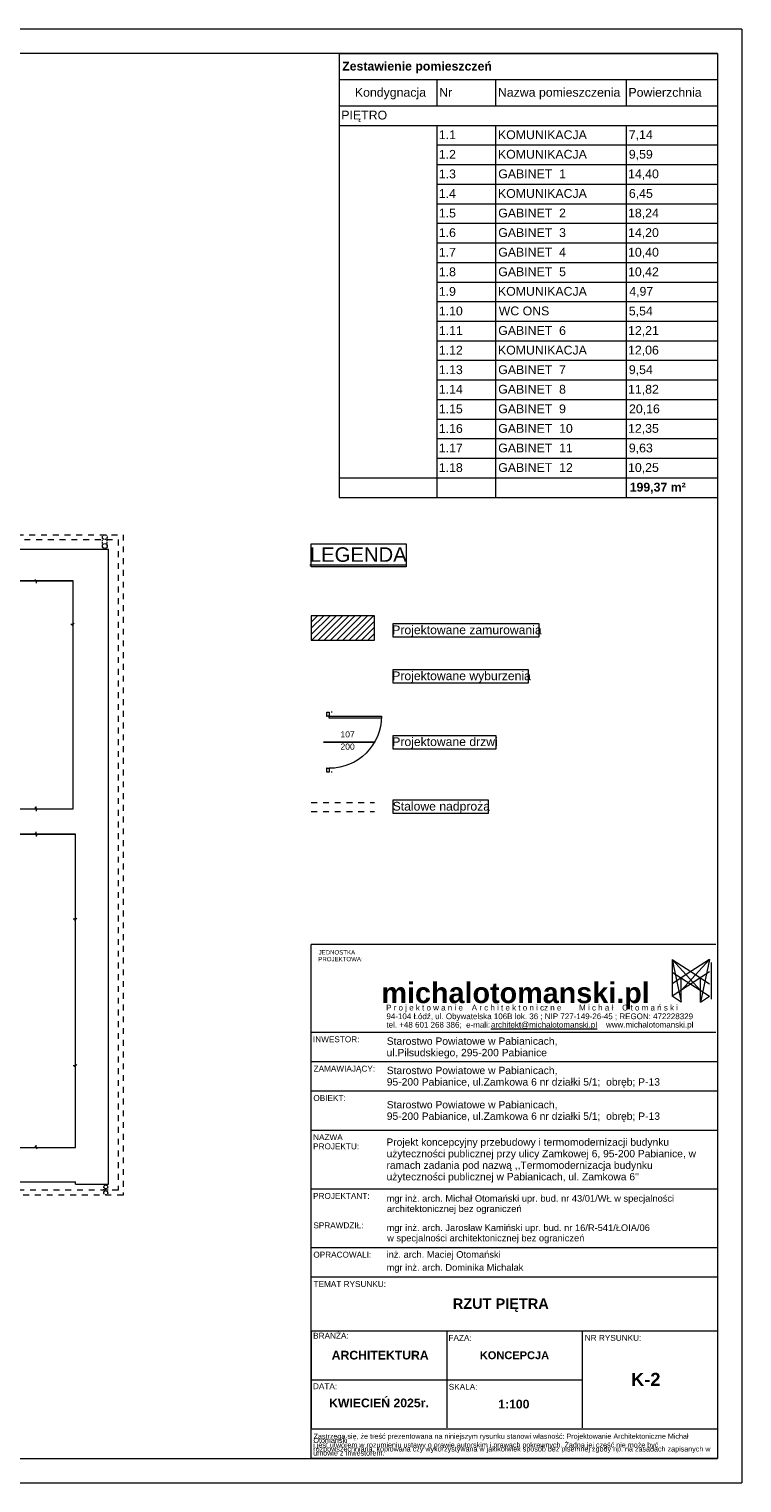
# Model space of a CAD drawing. Header units: millimetres. Extents: x 204754 to 499005, y -178579 to -103222.
# Tile 116 of 178: x 276724 to 291291, y -145571 to -115871. Entities that reach past the tile are written whole.
import ezdxf
from ezdxf.enums import TextEntityAlignment as Align

# ---------------------------------------------------------------- set-up
doc = ezdxf.new("R2010")
doc.units = ezdxf.units.MM
doc.header["$MEASUREMENT"] = 0
doc.linetypes.add('2', pattern=[50, 25, -25])
doc.linetypes.add('Przerywana', pattern=[240, 120, -120])
doc.layers.get('0').update_dxf_attribs({"color": 252, "lineweight": 5})
for name, color, linetype, lineweight in [('! Tabelka_Nr_pióra__7', 252, 'Continuous', 5), ('Nowe_! NAZWY POM_Nr_pióra__19', 252, 'Continuous', 5), ('Nowe_! Tabelka_Nr_pióra__19', 252, 'Continuous', 5), ('Nowe_! Tabelka_Nr_pióra__7', 252, 'Continuous', 5), ('Nowe_220-A Ściany', 252, 'Continuous', 5), ('Nowe_220-A Ściany_Nr_pióra__27', 252, 'Continuous', 5), ('Nowe_220-A Ściany_Nr_pióra__93', 252, 'Continuous', 5), ('Nowe_810-G Ogólne_Nr_pióra__29', 252, 'Continuous', 5), ('Nowe_820-G Rysunki Obrazki_Nr_pióra__103', 252, 'Continuous', 5), ('Nowe_820-G Rysunki Obrazki_Nr_pióra__24', 252, 'Continuous', 5), ('Nowe_830-G Teksty Etykiety_Nr_pióra__1', 252, 'Continuous', 5), ('Nowe_Drzwi ARCHICAD_Nr_pióra__168', 252, 'Continuous', 5), ('Nowe_Nowe_220(1)-A Ściany zewnętrzne_Nr_pióra__103', 252, 'Continuous', 5), ('Nowe_Nowe_220(1)-A Ściany zewnętrzne_Nr_pióra__3', 252, 'Continuous', 5), ('Nowe_Nowe_220(1)-A Ściany zewnętrzne_Nr_pióra__57', 252, 'Continuous', 5), ('Nowe_SUPE_L_3_Nr_pióra__7', 252, 'Continuous', 5), ('Nowe_TABELKA_Nr_pióra__1', 252, 'Continuous', 5), ('Nowe_TABELKA_Nr_pióra__19', 252, 'Continuous', 5), ('Nowe_TABELKA_Nr_pióra__7', 252, 'Continuous', 5), ('Nowe_Warstwa ARCHICADa_Nr_pióra__1', 252, 'Continuous', 5), ('Nowe_Warstwa ARCHICADa_Nr_pióra__2', 252, 'Continuous', 5), ('Nowe_Warstwa ARCHICADa_Nr_pióra__7', 252, 'Continuous', 5), ('Nowe_Znaczniki drzwi ARCHICADa', 252, 'Continuous', 5), ('Nowe_Znaczniki drzwi ARCHICADa_Nr_pióra__111', 252, 'Continuous', 5), ('Nowe_Znaczniki drzwi ARCHICADa_Nr_pióra__141', 252, 'Continuous', 5), ('PROJEKT - FILTROWNIA RZUTY_Nr_pióra__1', 252, 'Continuous', 5), ('PROJEKT - FILTROWNIA RZUTY_Nr_pióra__7', 252, 'Continuous', 5), ('TABELKA_Nr_pióra__1', 252, 'Continuous', 5), ('TABELKA_Nr_pióra__61', 252, 'Continuous', 5), ('TABELKA_Nr_pióra__7', 252, 'Continuous', 5)]:
    doc.layers.add(name, color=color, linetype=linetype, lineweight=lineweight)
doc.styles.add('GENERATED_STYLE_1', font='arial.ttf')
doc.styles.add('GENERATED_STYLE_4', font='arial.ttf')
doc.styles.add('GENERATED_STYLE_5', font='arialbd.ttf')

# ---------------------------------------------------------------- blocks, each defined once
blk = doc.blocks.new('D Marker 11_14')
at = {"layer": 'Nowe_Znaczniki drzwi ARCHICADa_Nr_pióra__111', "color": 7, "linetype": 'Continuous', "lineweight": 25}
blk.add_line((0, 876), (0, -177), dxfattribs=at)
at = {"layer": 'Nowe_Znaczniki drzwi ARCHICADa_Nr_pióra__141', "color": 7, "lineweight": 25, "style": 'GENERATED_STYLE_1'}
for tag, p in [('AC_WIDO_A_SIZE', (-20, 210)), ('AC_WIDO_B_SIZE', (230, 210))]:
    blk.add_attdef(tag, text='', height=125, rotation=90, dxfattribs=at).set_placement(p, align=Align.BOTTOM_LEFT)
blk = doc.blocks.new('podkład 20251118')
at = {"color": 252, "lineweight": 5}
for p, q in [((282491, -126388), (284432, -126388)), ((282491, -126854), (282491, -126388)), ((284432, -126388), (284432, -126854)), ((284432, -126854), (282491, -126854)), ((284165, -128014), (287143, -128014)), ((284165, -128294), (284165, -128014)), ((287143, -128294), (284165, -128294)), ((287143, -128014), (287143, -128294)), ((284165, -128954), (286924, -128954)), ((284165, -129233), (284165, -128954)), ((286924, -128954), (286924, -129233)), ((286924, -129233), (284165, -129233)), ((284165, -130299), (286265, -130299)), ((284165, -130579), (284165, -130299)), ((286265, -130299), (286265, -130579)), ((286265, -130579), (284165, -130579)), ((284165, -131616), (286107, -131616)), ((284165, -131896), (284165, -131616)), ((286107, -131616), (286107, -131896)), ((286107, -131896), (284165, -131896))]:
    blk.add_line(p, q, dxfattribs=at)
at = {"color": 252, "linetype": 'Continuous', "lineweight": 5}
for p, q in [((276891, -127163), (276844, -127116)), ((276867, -127140), (276867, -127187)), ((277624, -128034), (277576, -128034)), ((277600, -128058), (277647, -128010)), ((276891, -131823), (276844, -131776)), ((276844, -131776), (276891, -131823)), ((276867, -131800), (276867, -131752)), ((276867, -131800), (276867, -131847)), ((276891, -132343), (276844, -132296)), ((276844, -132296), (276891, -132343)), ((276867, -132320), (276867, -132272)), ((276867, -132320), (276867, -132367)), ((277674, -134056), (277626, -134056)), ((277650, -134079), (277697, -134032)), ((277674, -137048), (277626, -137048)), ((277650, -137072), (277697, -137025)), ((276844, -138696), (276891, -138743)), ((276867, -138720), (276867, -138672))]:
    blk.add_line(p, q, dxfattribs=at)
at = {"layer": 'Nowe_! NAZWY POM_Nr_pióra__19', "color": 252, "linetype": 'Continuous', "lineweight": 5}
for p, q in [((276724, -127140), (275614, -127140)), ((277624, -127140), (276724, -127140)), ((277624, -131800), (277624, -127140)), ((276124, -131800), (277624, -131800)), ((277674, -132320), (274524, -132320)), ((277674, -138720), (277674, -132320)), ((276694, -138720), (277674, -138720))]:
    blk.add_line(p, q, dxfattribs=at)
at = {"layer": 'Nowe_! Tabelka_Nr_pióra__19', "color": 252, "linetype": 'Continuous', "lineweight": 5}
for p, q in [((291291, -115871), (249291, -115871)), ((291291, -115871), (291291, -145571)), ((249291, -145571), (291291, -145571))]:
    blk.add_line(p, q, dxfattribs=at)
at = {"layer": 'Nowe_! Tabelka_Nr_pióra__7', "color": 252, "linetype": 'Continuous', "lineweight": 5}
for p, q in [((290791, -116371), (251291, -116371)), ((290791, -116371), (290791, -145071)), ((290757, -134571), (282491, -134571)), ((282491, -145071), (282491, -134572)), ((290791, -134651), (290791, -145071)), ((290791, -134651), (290791, -145071)), ((289864, -134880), (289864, -135629)), ((289864, -134880), (290445, -135510)), ((289864, -134880), (290049, -135750)), ((289864, -134880), (290247, -135124)), ((290247, -135124), (289864, -135372)), ((290630, -135133), (289864, -135629)), ((289864, -135134), (290630, -135629)), ((290630, -134880), (290049, -135510)), ((290630, -134880), (290247, -135124)), ((290247, -135124), (290630, -135372)), ((290630, -134880), (290445, -135750)), ((290665, -134939), (290665, -135688)), ((290049, -135750), (290049, -135252)), ((290445, -135750), (290445, -135252)), ((290049, -135750), (289864, -135629)), ((290445, -135750), (290630, -135629)), ((290757, -136371), (282491, -136371)), ((290791, -136971), (282491, -136971)), ((290791, -137571), (282491, -137571)), ((290791, -138371), (282491, -138371)), ((290791, -139571), (282491, -139571)), ((290791, -140771), (282491, -140771)), ((290791, -141371), (282491, -141371)), ((290791, -142471), (282491, -142471)), ((285258, -142471), (285258, -144446)), ((288024, -142471), (288024, -144446)), ((288043, -143471), (282491, -143471)), ((290791, -144471), (282491, -144471)), ((251291, -145071), (290791, -145071)), ((290791, -145071), (282481, -145071)), ((290791, -145071), (282481, -145071))]:
    blk.add_line(p, q, dxfattribs=at)
at = {"layer": 'Nowe_220-A Ściany', "color": 252, "linetype": 'Continuous', "lineweight": 5}
for p, q in [((282491, -127857), (282492, -127856)), ((282491, -127984), (282620, -127856)), ((282491, -128112), (282747, -127856)), ((282491, -128239), (282874, -127856)), ((282501, -128356), (283001, -127856)), ((282629, -128356), (283129, -127856)), ((282756, -128356), (283256, -127856)), ((282883, -128356), (283383, -127856)), ((283011, -128356), (283511, -127856)), ((283138, -128356), (283638, -127856)), ((283265, -128356), (283765, -127856)), ((283392, -128356), (283784, -127964)), ((283520, -128356), (283784, -128091)), ((283647, -128356), (283784, -128218)), ((283774, -128356), (283784, -128346))]:
    blk.add_line(p, q, dxfattribs=at)
at = {"layer": 'Nowe_220-A Ściany_Nr_pióra__27', "color": 252, "linetype": 'Continuous', "lineweight": 5}
for p, q in [((282918, -129825), (282894, -129825)), ((282918, -131053), (282894, -131053))]:
    blk.add_line(p, q, dxfattribs=at)
at = {"layer": 'Nowe_220-A Ściany_Nr_pióra__93', "color": 252, "linetype": 'Continuous', "lineweight": 5}
for p, q in [((283784, -127856), (282491, -127856)), ((282491, -127856), (282491, -128356)), ((283784, -128356), (283784, -127856)), ((282491, -128356), (283784, -128356))]:
    blk.add_line(p, q, dxfattribs=at)
at = {"layer": 'Nowe_810-G Ogólne_Nr_pióra__29', "color": 252, "linetype": 'Przerywana', "lineweight": 5}
for p, q in [((282491, -131672), (283784, -131672)), ((282491, -131852), (283784, -131852))]:
    blk.add_line(p, q, dxfattribs=at)
at = {"layer": 'Nowe_820-G Rysunki Obrazki_Nr_pióra__103', "color": 252, "linetype": '2', "lineweight": 5}
blk.add_circle((278293, -139645), 40, dxfattribs=at)
at = {"layer": 'Nowe_820-G Rysunki Obrazki_Nr_pióra__24', "color": 7, "linetype": 'Continuous', "lineweight": 15}
blk.add_circle((278293, -139524), 40, dxfattribs=at)
at = {"layer": 'Nowe_Drzwi ARCHICAD_Nr_pióra__168', "color": 252, "linetype": 'Continuous', "lineweight": 5}
for p, q in [((282808, -129905), (282808, -129825)), ((282808, -129825), (282858, -129825)), ((282808, -129915), (282808, -129905)), ((282818, -129915), (282808, -129915)), ((282858, -129905), (282818, -129905)), ((282818, -129905), (282818, -129915)), ((282858, -129825), (282858, -129905)), ((282858, -129945), (282858, -129905)), ((282858, -129905), (283925, -129905)), ((283925, -129945), (282858, -129945)), ((283925, -129905), (283925, -129945)), ((282808, -130973), (282808, -130963)), ((282808, -130963), (282818, -130963)), ((282808, -131053), (282808, -130973)), ((282818, -130963), (282818, -130973)), ((282818, -130973), (282858, -130973)), ((282858, -130973), (282858, -131053)), ((282858, -131053), (282808, -131053))]:
    blk.add_line(p, q, dxfattribs=at)
at = {"layer": 'Nowe_Drzwi ARCHICAD_Nr_pióra__168', "color": 252, "linetype": 'Continuous', "lineweight": 5, "extrusion": (0, 0, -1)}
blk.add_ellipse((282858, -129905), major_axis=(755, 755), ratio=1, start_param=0.785398, end_param=2.356194, dxfattribs=at)
at = {"layer": 'Nowe_Nowe_220(1)-A Ściany zewnętrzne_Nr_pióra__103', "color": 252, "linetype": 'Przerywana', "lineweight": 5}
for p, q in [((270009, -126200), (278644, -126200)), ((278644, -126200), (278644, -139692)), ((269909, -126300), (278544, -126300)), ((278544, -126300), (278544, -139592)), ((278644, -139692), (256974, -139692)), ((278544, -139592), (257074, -139592))]:
    blk.add_line(p, q, dxfattribs=at)
at = {"layer": 'Nowe_Nowe_220(1)-A Ściany zewnętrzne_Nr_pióra__103', "color": 252, "linetype": '2', "lineweight": 5}
for p, q in [((278221, -126430), (278221, -126250)), ((278321, -126430), (278321, -126256)), ((278253, -139645), (278253, -139526)), ((278333, -139650), (278333, -139526))]:
    blk.add_line(p, q, dxfattribs=at)
blk.add_circle((278271, -126250), 50, dxfattribs=at)
at = {"layer": 'Nowe_Nowe_220(1)-A Ściany zewnętrzne_Nr_pióra__3', "color": 252, "linetype": 'Continuous', "lineweight": 5}
blk.add_circle((278271, -126430), 50, dxfattribs=at)
at = {"layer": 'Nowe_Nowe_220(1)-A Ściany zewnętrzne_Nr_pióra__57', "color": 252, "linetype": 'Continuous', "lineweight": 5}
for p, q in [((269684, -126495), (278344, -126495)), ((278344, -139470), (278344, -126495)), ((269624, -127140), (277624, -127140)), ((277624, -131800), (277624, -127140)), ((269624, -131800), (277624, -131800)), ((269844, -132320), (277674, -132320)), ((277674, -138720), (277674, -132320)), ((269524, -138720), (277674, -138720)), ((269751, -139420), (277674, -139420)), ((277674, -139470), (277674, -139420)), ((277674, -139470), (278344, -139470))]:
    blk.add_line(p, q, dxfattribs=at)
at = {"layer": 'Nowe_SUPE_L_3_Nr_pióra__7', "color": 252, "linetype": 'Continuous', "lineweight": 5}
blk.add_line((282491, -142471), (282491, -144446), dxfattribs=at)
at = {"layer": 'Nowe_Warstwa ARCHICADa_Nr_pióra__2', "color": 252, "linetype": 'Continuous', "lineweight": 5}
for p, q in [((283058, -116371), (283058, -116904)), ((283058, -116904), (290791, -116904)), ((283058, -116904), (283058, -117438)), ((285058, -116904), (285058, -117438)), ((286258, -116904), (286258, -117438)), ((288924, -116904), (288924, -117438)), ((290791, -116904), (290791, -117438)), ((283058, -117438), (283058, -118238)), ((283058, -117438), (286258, -117438)), ((286258, -117438), (288924, -117438)), ((288924, -117438), (290791, -117438)), ((290791, -117438), (290791, -118238)), ((283058, -117838), (290791, -117838)), ((285058, -117838), (285058, -118238)), ((285058, -117838), (285058, -118238)), ((286258, -117838), (286258, -118238)), ((286258, -117838), (286258, -118238)), ((288924, -117838), (288924, -118238)), ((288924, -117838), (288924, -118238)), ((283058, -118238), (283058, -118638)), ((285058, -118238), (285058, -118638)), ((285058, -118238), (286258, -118238)), ((285058, -118238), (286258, -118238)), ((285058, -118238), (285058, -118638)), ((286258, -118238), (286258, -118638)), ((286258, -118238), (288924, -118238)), ((286258, -118238), (288924, -118238)), ((286258, -118238), (286258, -118638)), ((288924, -118238), (288924, -118638)), ((288924, -118238), (290791, -118238)), ((288924, -118238), (290791, -118238)), ((288924, -118238), (288924, -118638)), ((290791, -118238), (290791, -118638)), ((283058, -118638), (283058, -119038)), ((285058, -118638), (285058, -119038)), ((285058, -118638), (286258, -118638)), ((285058, -118638), (286258, -118638)), ((285058, -118638), (285058, -119038)), ((286258, -118638), (286258, -119038)), ((286258, -118638), (288924, -118638)), ((286258, -118638), (288924, -118638)), ((286258, -118638), (286258, -119038)), ((288924, -118638), (288924, -119038)), ((288924, -118638), (290791, -118638)), ((288924, -118638), (290791, -118638)), ((288924, -118638), (288924, -119038)), ((290791, -118638), (290791, -119038)), ((283058, -119038), (283058, -119438)), ((285058, -119038), (285058, -119438)), ((285058, -119038), (286258, -119038)), ((285058, -119038), (286258, -119038)), ((285058, -119038), (285058, -119438)), ((286258, -119038), (286258, -119438)), ((286258, -119038), (288924, -119038)), ((286258, -119038), (288924, -119038)), ((286258, -119038), (286258, -119438)), ((288924, -119038), (288924, -119438)), ((288924, -119038), (290791, -119038)), ((288924, -119038), (290791, -119038)), ((288924, -119038), (288924, -119438)), ((290791, -119038), (290791, -119438)), ((283058, -119438), (283058, -119838)), ((285058, -119438), (285058, -119838)), ((285058, -119438), (286258, -119438)), ((285058, -119438), (286258, -119438)), ((285058, -119438), (285058, -119838)), ((286258, -119438), (286258, -119838)), ((286258, -119438), (288924, -119438)), ((286258, -119438), (288924, -119438)), ((286258, -119438), (286258, -119838)), ((288924, -119438), (288924, -119838)), ((288924, -119438), (290791, -119438)), ((288924, -119438), (290791, -119438)), ((288924, -119438), (288924, -119838)), ((290791, -119438), (290791, -119838)), ((283058, -119838), (283058, -120238)), ((285058, -119838), (285058, -120238)), ((285058, -119838), (286258, -119838)), ((285058, -119838), (286258, -119838)), ((285058, -119838), (285058, -120238)), ((286258, -119838), (286258, -120238)), ((286258, -119838), (288924, -119838)), ((286258, -119838), (288924, -119838)), ((286258, -119838), (286258, -120238)), ((288924, -119838), (288924, -120238)), ((288924, -119838), (290791, -119838)), ((288924, -119838), (290791, -119838)), ((288924, -119838), (288924, -120238)), ((290791, -119838), (290791, -120238)), ((283058, -120238), (283058, -120638)), ((285058, -120238), (285058, -120638)), ((285058, -120238), (286258, -120238)), ((285058, -120238), (286258, -120238)), ((285058, -120238), (285058, -120638)), ((286258, -120238), (286258, -120638)), ((286258, -120238), (288924, -120238)), ((286258, -120238), (288924, -120238)), ((286258, -120238), (286258, -120638)), ((288924, -120238), (288924, -120638)), ((288924, -120238), (290791, -120238)), ((288924, -120238), (290791, -120238)), ((288924, -120238), (288924, -120638)), ((290791, -120238), (290791, -120638)), ((283058, -120638), (283058, -121038)), ((285058, -120638), (285058, -121038)), ((285058, -120638), (286258, -120638)), ((285058, -120638), (286258, -120638)), ((285058, -120638), (285058, -121038)), ((286258, -120638), (286258, -121038)), ((286258, -120638), (288924, -120638)), ((286258, -120638), (288924, -120638)), ((286258, -120638), (286258, -121038)), ((288924, -120638), (288924, -121038)), ((288924, -120638), (290791, -120638)), ((288924, -120638), (290791, -120638)), ((288924, -120638), (288924, -121038)), ((290791, -120638), (290791, -121038)), ((283058, -121038), (283058, -121438)), ((285058, -121038), (285058, -121438)), ((285058, -121038), (286258, -121038)), ((285058, -121038), (286258, -121038)), ((285058, -121038), (285058, -121438)), ((286258, -121038), (286258, -121438)), ((286258, -121038), (288924, -121038)), ((286258, -121038), (288924, -121038)), ((286258, -121038), (286258, -121438)), ((288924, -121038), (288924, -121438)), ((288924, -121038), (290791, -121038)), ((288924, -121038), (290791, -121038)), ((288924, -121038), (288924, -121438)), ((290791, -121038), (290791, -121438)), ((283058, -121438), (283058, -121838)), ((285058, -121438), (285058, -121838)), ((285058, -121438), (286258, -121438)), ((285058, -121438), (286258, -121438)), ((285058, -121438), (285058, -121838)), ((286258, -121438), (286258, -121838)), ((286258, -121438), (288924, -121438)), ((286258, -121438), (288924, -121438)), ((286258, -121438), (286258, -121838)), ((288924, -121438), (288924, -121838)), ((288924, -121438), (290791, -121438)), ((288924, -121438), (290791, -121438)), ((288924, -121438), (288924, -121838)), ((290791, -121438), (290791, -121838)), ((283058, -121838), (283058, -122238)), ((285058, -121838), (285058, -122238)), ((285058, -121838), (286258, -121838)), ((285058, -121838), (286258, -121838)), ((285058, -121838), (285058, -122238)), ((286258, -121838), (286258, -122238)), ((286258, -121838), (288924, -121838)), ((286258, -121838), (288924, -121838)), ((286258, -121838), (286258, -122238)), ((288924, -121838), (288924, -122238)), ((288924, -121838), (290791, -121838)), ((288924, -121838), (290791, -121838)), ((288924, -121838), (288924, -122238)), ((290791, -121838), (290791, -122238)), ((283058, -122238), (283058, -122638)), ((285058, -122238), (285058, -122638)), ((285058, -122238), (286258, -122238)), ((285058, -122238), (286258, -122238)), ((285058, -122238), (285058, -122638)), ((286258, -122238), (286258, -122638)), ((286258, -122238), (288924, -122238)), ((286258, -122238), (288924, -122238)), ((286258, -122238), (286258, -122638)), ((288924, -122238), (288924, -122638)), ((288924, -122238), (290791, -122238)), ((288924, -122238), (290791, -122238)), ((288924, -122238), (288924, -122638)), ((290791, -122238), (290791, -122638)), ((283058, -122638), (283058, -123038)), ((285058, -122638), (285058, -123038)), ((285058, -122638), (286258, -122638)), ((285058, -122638), (286258, -122638)), ((285058, -122638), (285058, -123038)), ((286258, -122638), (286258, -123038)), ((286258, -122638), (288924, -122638)), ((286258, -122638), (288924, -122638)), ((286258, -122638), (286258, -123038)), ((288924, -122638), (288924, -123038)), ((288924, -122638), (290791, -122638)), ((288924, -122638), (290791, -122638)), ((288924, -122638), (288924, -123038)), ((290791, -122638), (290791, -123038)), ((283058, -123038), (283058, -123438)), ((285058, -123038), (285058, -123438)), ((285058, -123038), (286258, -123038)), ((285058, -123038), (286258, -123038)), ((285058, -123038), (285058, -123438)), ((286258, -123038), (286258, -123438)), ((286258, -123038), (288924, -123038)), ((286258, -123038), (288924, -123038)), ((286258, -123038), (286258, -123438)), ((288924, -123038), (288924, -123438)), ((288924, -123038), (290791, -123038)), ((288924, -123038), (290791, -123038)), ((288924, -123038), (288924, -123438)), ((290791, -123038), (290791, -123438)), ((283058, -123438), (283058, -123838)), ((285058, -123438), (285058, -123838)), ((285058, -123438), (286258, -123438)), ((285058, -123438), (286258, -123438)), ((285058, -123438), (285058, -123838)), ((286258, -123438), (286258, -123838)), ((286258, -123438), (288924, -123438)), ((286258, -123438), (288924, -123438)), ((286258, -123438), (286258, -123838)), ((288924, -123438), (288924, -123838)), ((288924, -123438), (290791, -123438)), ((288924, -123438), (290791, -123438)), ((288924, -123438), (288924, -123838)), ((290791, -123438), (290791, -123838)), ((283058, -123838), (283058, -124238)), ((285058, -123838), (285058, -124238)), ((285058, -123838), (286258, -123838)), ((285058, -123838), (286258, -123838)), ((285058, -123838), (285058, -124238)), ((286258, -123838), (286258, -124238)), ((286258, -123838), (288924, -123838)), ((286258, -123838), (288924, -123838)), ((286258, -123838), (286258, -124238)), ((288924, -123838), (288924, -124238)), ((288924, -123838), (290791, -123838)), ((288924, -123838), (290791, -123838)), ((288924, -123838), (288924, -124238)), ((290791, -123838), (290791, -124238)), ((283058, -124238), (283058, -124638)), ((285058, -124238), (285058, -124638)), ((285058, -124238), (286258, -124238)), ((285058, -124238), (286258, -124238)), ((285058, -124238), (285058, -124638)), ((286258, -124238), (286258, -124638)), ((286258, -124238), (288924, -124238)), ((286258, -124238), (288924, -124238)), ((286258, -124238), (286258, -124638)), ((288924, -124238), (288924, -124638)), ((288924, -124238), (290791, -124238)), ((288924, -124238), (290791, -124238)), ((288924, -124238), (288924, -124638)), ((290791, -124238), (290791, -124638)), ((283058, -124638), (283058, -125438)), ((285058, -124638), (285058, -125438)), ((285058, -124638), (286258, -124638)), ((285058, -124638), (286258, -124638)), ((285058, -124638), (285058, -125038)), ((286258, -124638), (286258, -125038)), ((286258, -124638), (288924, -124638)), ((286258, -124638), (288924, -124638)), ((286258, -124638), (286258, -125438)), ((288924, -124638), (288924, -125038)), ((288924, -124638), (290791, -124638)), ((288924, -124638), (290791, -124638)), ((288924, -124638), (288924, -125438)), ((290791, -124638), (290791, -125438)), ((283058, -125038), (286258, -125038)), ((285058, -125038), (286258, -125038)), ((286258, -125038), (288924, -125038)), ((286258, -125038), (288924, -125038)), ((288924, -125038), (290791, -125038)), ((288924, -125038), (290791, -125038)), ((283058, -125438), (290791, -125438))]:
    blk.add_line(p, q, dxfattribs=at)
at = {"layer": 'Nowe_Warstwa ARCHICADa_Nr_pióra__7', "color": 252, "linetype": 'Continuous', "lineweight": 5}
for p, q in [((283058, -116371), (290791, -116371)), ((290791, -116371), (290791, -125438))]:
    blk.add_line(p, q, dxfattribs=at)
at = {"layer": 'Nowe_Znaczniki drzwi ARCHICADa', "color": 7, "linetype": 'Continuous', "lineweight": 25}
ref = blk.add_blockref('D Marker 11_14', (282918, -130439), dxfattribs=dict(at, rotation=270))
ref.add_attrib('AC_WIDO_A_SIZE', '107', dxfattribs={"layer": 'Nowe_Znaczniki drzwi ARCHICADa_Nr_pióra__141', "color": 7, "lineweight": 25, "height": 125, "rotation": 360, "style": 'GENERATED_STYLE_1'}).set_placement((283087, -130379), align=Align.BOTTOM_LEFT)
ref.add_attrib('AC_WIDO_B_SIZE', '200', dxfattribs={"layer": 'Nowe_Znaczniki drzwi ARCHICADa_Nr_pióra__141', "color": 7, "lineweight": 25, "height": 125, "rotation": 360, "style": 'GENERATED_STYLE_1'}).set_placement((283087, -130629), align=Align.BOTTOM_LEFT)
at = {"layer": '! Tabelka_Nr_pióra__7', "color": 252, "lineweight": 5, "style": 'GENERATED_STYLE_1'}
for s, height, p in [('JEDNOSTKA', 89.2, (282640, -134776)), ('PROJEKTOWA:', 89.25, (282634, -134915))]:
    blk.add_text(s, height=height, rotation=360, dxfattribs=at).set_placement(p)
at = {"layer": 'Nowe_! Tabelka_Nr_pióra__7', "color": 252, "lineweight": 5}
for s, height, style, p in [('RZUT PIĘTRA', 212.33, 'GENERATED_STYLE_5', (285383, -142015)), ('ARCHITEKTURA', 178.5, 'GENERATED_STYLE_5', (282908, -143050)), ('KONCEPCJA', 161.4, 'GENERATED_STYLE_5', (285935, -143043)), ('K-2', 267.7, 'GENERATED_STYLE_5', (289024, -143590)), ('KWIECIEŃ 2025r.', 178.5, 'GENERATED_STYLE_5', (282855, -144026)), ('1:100', 178.5, 'GENERATED_STYLE_5', (286311, -144050)), ('Otomański', 104.7, 'GENERATED_STYLE_1', (282534, -144753)), ('Zastrzega się, że treść prezentowana na niniejszym rysunku stanowi własność: Projektowanie Architektoniczne Michał', 104.658, 'GENERATED_STYLE_1', (282538, -144670)), ('i jest utworem w rozumieniu ustawy o prawie autorskim i prawach pokrewnych. Żadna jej część nie może być', 104.658, 'GENERATED_STYLE_1', (282531, -144847)), ('umowie z Inwestorem.', 104.66, 'GENERATED_STYLE_1', (282531, -145012)), ('rozpowszechniana, kopiowana czy wykorzystywana w jakikolwiek sposób bez pisemnej zgody np. na zasadach zapisanych w', 104.658, 'GENERATED_STYLE_1', (282531, -144929))]:
    blk.add_text(s, height=height, dxfattribs=dict(at, style=style)).set_placement(p)
at = {"layer": 'Nowe_830-G Teksty Etykiety_Nr_pióra__1', "color": 252, "lineweight": 5, "style": 'GENERATED_STYLE_4'}
for s, height, p in [('%%ULEGENDA', 296.5, (282461, -126754)), ('Projektowane zamurowania', 177.9, (284146, -128233)), ('Projektowane wyburzenia', 177.9, (284146, -129172)), ('Projektowane drzwi', 177.9, (284146, -130518)), ('Stalowe nadproża', 177.9, (284154, -131836))]:
    blk.add_text(s, height=height, dxfattribs=at).set_placement(p)
at = {"layer": 'Nowe_TABELKA_Nr_pióra__1', "color": 252, "lineweight": 5, "style": 'GENERATED_STYLE_1'}
for s, p in [('Projekt koncepcyjny przebudowy i termomodernizacji budynku', (284026, -138684)), ('użyteczności publicznej przy ulicy Zamkowej 6, 95-200 Pabianice, w', (284029, -138919)), ('ramach zadania pod nazwą ,,Termomodernizacja budynku', (284028, -139155)), ("użyteczności publicznej w Pabianicach, ul. Zamkowa 6''", (284029, -139390))]:
    blk.add_text(s, height=150, dxfattribs=at).set_placement(p)
at = {"layer": 'Nowe_TABELKA_Nr_pióra__19', "color": 252, "lineweight": 5, "style": 'GENERATED_STYLE_5'}
blk.add_text('michalotomanski.pl', height=420.41, dxfattribs=at).set_placement((283925, -135769))
at = {"layer": 'Nowe_TABELKA_Nr_pióra__7', "color": 252, "lineweight": 5, "style": 'GENERATED_STYLE_1'}
for s, p in [('Starostwo Powiatowe w Pabianicach,', (284033, -137920)), ('95-200 Pabianice, ul.Zamkowa 6 nr działki 5/1;  obręb; P-13', (284033, -138154))]:
    blk.add_text(s, height=150.75, dxfattribs=at).set_placement(p)
at = {"layer": 'Nowe_Warstwa ARCHICADa_Nr_pióra__1', "color": 252, "lineweight": 5}
for s, style, p in [('Zestawienie pomieszczeń', 'GENERATED_STYLE_5', (283122, -116718)), ('Kondygnacja', 'GENERATED_STYLE_1', (283382, -117253)), ('Nr', 'GENERATED_STYLE_1', (285105, -117254)), ('Nazwa pomieszczenia', 'GENERATED_STYLE_1', (286305, -117253)), ('Powierzchnia', 'GENERATED_STYLE_1', (288972, -117254)), ('PIĘTRO', 'GENERATED_STYLE_1', (283105, -117718)), ('1.1', 'GENERATED_STYLE_1', (285097, -118120)), ('KOMUNIKACJA', 'GENERATED_STYLE_1', (286306, -118119)), ('7,14', 'GENERATED_STYLE_1', (288979, -118119)), ('1.2', 'GENERATED_STYLE_1', (285097, -118520)), ('KOMUNIKACJA', 'GENERATED_STYLE_1', (286306, -118519)), ('9,59', 'GENERATED_STYLE_1', (288980, -118519)), ('1.3', 'GENERATED_STYLE_1', (285097, -118920)), ('GABINET  1', 'GENERATED_STYLE_1', (286311, -118919)), ('14,40', 'GENERATED_STYLE_1', (288964, -118919)), ('1.4', 'GENERATED_STYLE_1', (285097, -119320)), ('KOMUNIKACJA', 'GENERATED_STYLE_1', (286306, -119319)), ('6,45', 'GENERATED_STYLE_1', (288981, -119319)), ('1.5', 'GENERATED_STYLE_1', (285097, -119720)), ('GABINET  2', 'GENERATED_STYLE_1', (286311, -119719)), ('18,24', 'GENERATED_STYLE_1', (288964, -119719)), ('1.6', 'GENERATED_STYLE_1', (285097, -120120)), ('GABINET  3', 'GENERATED_STYLE_1', (286311, -120119)), ('14,20', 'GENERATED_STYLE_1', (288964, -120119)), ('1.7', 'GENERATED_STYLE_1', (285097, -120520)), ('GABINET  4', 'GENERATED_STYLE_1', (286311, -120519)), ('10,40', 'GENERATED_STYLE_1', (288964, -120519)), ('1.8', 'GENERATED_STYLE_1', (285097, -120920)), ('GABINET  5', 'GENERATED_STYLE_1', (286311, -120919)), ('10,42', 'GENERATED_STYLE_1', (288964, -120919)), ('1.9', 'GENERATED_STYLE_1', (285097, -121320)), ('KOMUNIKACJA', 'GENERATED_STYLE_1', (286306, -121319)), ('4,97', 'GENERATED_STYLE_1', (288988, -121319)), ('1.10', 'GENERATED_STYLE_1', (285097, -121720)), ('WC ONS', 'GENERATED_STYLE_1', (286321, -121719)), ('5,54', 'GENERATED_STYLE_1', (288980, -121720)), ('1.11', 'GENERATED_STYLE_1', (285097, -122120)), ('GABINET  6', 'GENERATED_STYLE_1', (286311, -122119)), ('12,21', 'GENERATED_STYLE_1', (288964, -122119)), ('1.12', 'GENERATED_STYLE_1', (285097, -122520)), ('KOMUNIKACJA', 'GENERATED_STYLE_1', (286306, -122519)), ('12,06', 'GENERATED_STYLE_1', (288964, -122519)), ('1.13', 'GENERATED_STYLE_1', (285097, -122920)), ('GABINET  7', 'GENERATED_STYLE_1', (286311, -122919)), ('9,54', 'GENERATED_STYLE_1', (288980, -122919)), ('1.14', 'GENERATED_STYLE_1', (285097, -123320)), ('GABINET  8', 'GENERATED_STYLE_1', (286311, -123319)), ('11,82', 'GENERATED_STYLE_1', (288964, -123319)), ('1.15', 'GENERATED_STYLE_1', (285097, -123720)), ('GABINET  9', 'GENERATED_STYLE_1', (286311, -123719)), ('20,16', 'GENERATED_STYLE_1', (288984, -123719)), ('1.16', 'GENERATED_STYLE_1', (285097, -124120)), ('GABINET  10', 'GENERATED_STYLE_1', (286311, -124119)), ('12,35', 'GENERATED_STYLE_1', (288964, -124119)), ('1.17', 'GENERATED_STYLE_1', (285097, -124520)), ('GABINET  11', 'GENERATED_STYLE_1', (286311, -124519)), ('9,63', 'GENERATED_STYLE_1', (288980, -124519)), ('1.18', 'GENERATED_STYLE_1', (285097, -124920)), ('GABINET  12', 'GENERATED_STYLE_1', (286311, -124919)), ('10,25', 'GENERATED_STYLE_1', (288964, -124919)), ('199,37 m²', 'GENERATED_STYLE_5', (288997, -125319))]:
    blk.add_text(s, height=180, dxfattribs=dict(at, style=style)).set_placement(p)
at = {"layer": 'PROJEKT - FILTROWNIA RZUTY_Nr_pióra__1', "color": 252, "lineweight": 5, "style": 'GENERATED_STYLE_1'}
for s, p in [('inż. arch. Maciej Otomański', (284029, -140972)), ('mgr inż. arch. Dominika Michalak', (284029, -141237))]:
    blk.add_text(s, height=135.89, dxfattribs=at).set_placement(p)
at = {"layer": 'PROJEKT - FILTROWNIA RZUTY_Nr_pióra__7', "color": 252, "lineweight": 5, "style": 'GENERATED_STYLE_1'}
for s, p in [('Starostwo Powiatowe w Pabianicach,', (284033, -136621)), ('ul.Piłsudskiego, 295-200 Pabianice', (284029, -136855)), ('Starostwo Powiatowe w Pabianicach,', (284033, -137220)), ('95-200 Pabianice, ul.Zamkowa 6 nr działki 5/1;  obręb; P-13', (284033, -137454))]:
    blk.add_text(s, height=150.75, dxfattribs=at).set_placement(p)
at = {"layer": 'TABELKA_Nr_pióra__1', "color": 252, "lineweight": 5, "style": 'GENERATED_STYLE_1'}
for s, p in [('w specjalności architektonicznej bez ograniczeń', (284041, -140637)), ('mgr inż. arch. Jarosław Kamiński upr. bud. nr 16/R-541/ŁOIA/06', (284029, -140426))]:
    blk.add_text(s, height=135.89, dxfattribs=at).set_placement(p)
at = {"layer": 'TABELKA_Nr_pióra__61', "color": 252, "lineweight": 5, "style": 'GENERATED_STYLE_1'}
for s, p in [('%%Uarchitekt@michalotomanski.pl', (286162, -136268)), ('    www.michalotomanski.pl', (288332, -136268))]:
    blk.add_text(s, height=116.78, dxfattribs=at).set_placement(p)
at = {"layer": 'TABELKA_Nr_pióra__7', "color": 252, "lineweight": 5, "style": 'GENERATED_STYLE_1'}
for s, height, p in [(' 94-104 Łódź, ul. Obywatelska 106B lok. 36 ; NIP 727-149-26-45 ; REGON: 472228329', 116.78, (283981, -136097)), (' P r o j e k t o w a n i e    A r c h i t e k t o n i cz n e        M i c h a ł    O t o m a ń s k i', 116.78, (283975, -135920)), (' tel. +48 601 268 386;  e-mali:', 116.78, (283981, -136270)), ('INWESTOR:', 120, (282525, -136568)), ('ZAMAWIAJĄCY:', 120, (282538, -137168)), ('OBIEKT:', 120, (282533, -137768)), ('NAZWA', 120, (282528, -138568)), ('PROJEKTU:', 120, (282528, -138756)), ('PROJEKTANT:', 120, (282528, -139768)), ('architektonicznej bez ograniczeń', 135.89, (284035, -140037)), ('mgr inż. arch. Michał Otomański upr. bud. nr 43/01/WŁ w specjalności', 135.89, (284029, -139826)), ('SPRAWDZIŁ:', 120, (282533, -140369)), ('OPRACOWALI:', 120, (282533, -140968)), ('TEMAT RYSUNKU:', 120, (282537, -141568)), ('BRANŻA:', 120, (282529, -142624)), ('FAZA:', 120, (285294, -142669)), ('NR RYSUNKU:', 120, (288080, -142668)), ('DATA:', 120, (282525, -143656)), ('SKALA:', 120, (285300, -143668))]:
    blk.add_text(s, height=height, dxfattribs=at).set_placement(p)

msp = doc.modelspace()

# ---------------------------------------------------------------- block references
msp.add_blockref('podkład 20251118', (0, 0))

doc.saveas('drawing.dxf')
